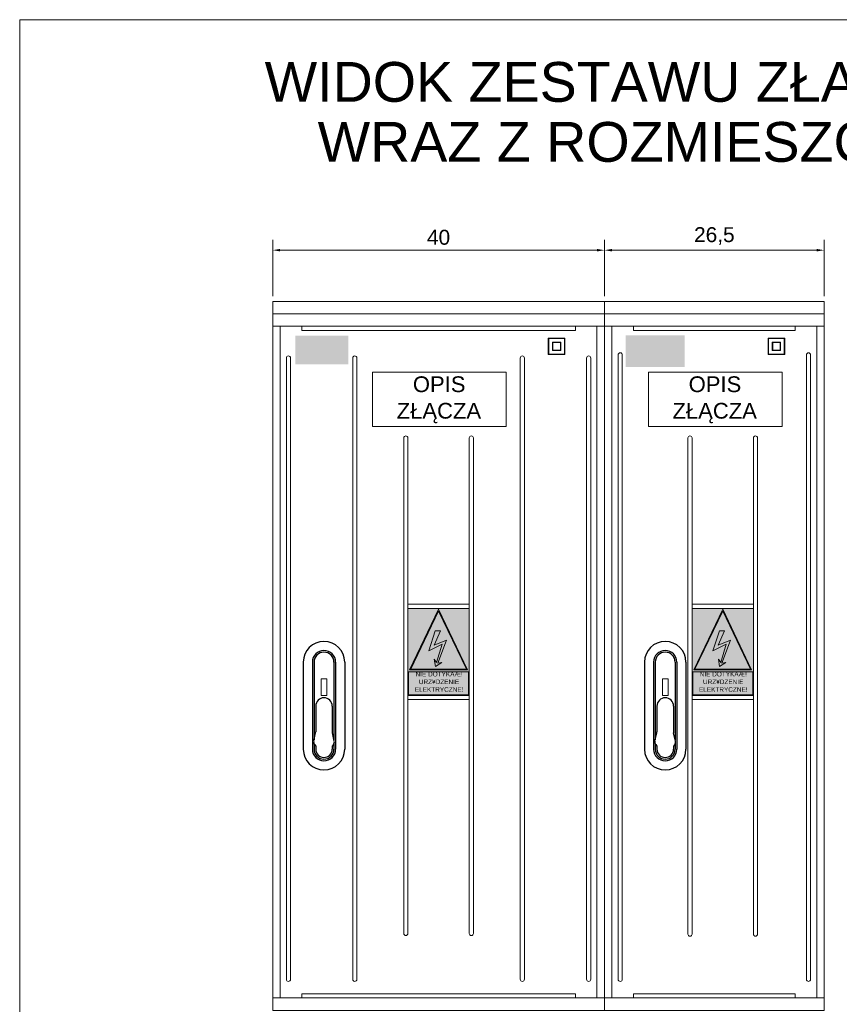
# Model space of a CAD drawing. Header units: metres. Extents: x 7168 to 12828, y 1523 to 3619.
# Tile 72 of 133: x 11873 to 11972, y 2220 to 2339. Entities that reach past the tile are written whole.
import ezdxf

# ---------------------------------------------------------------- set-up
doc = ezdxf.new("R2010")
doc.units = ezdxf.units.M
doc.linetypes.add('DASHEDX2', pattern=[1.5, 1, -0.5])
doc.linetypes.add('DGN Style 3', pattern=[2.649062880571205, 1.892187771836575, -0.7568751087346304])
doc.layers.add('82b-ramka niewidoczna', color=54, linetype='DGN Style 3', lineweight=30, plot=False)
doc.layers.add('GRUBE', color=7, linetype='Continuous')
doc.layers.add('w1', color=10, linetype='Continuous')
doc.layers.add('w0', color=7, linetype='Continuous', lineweight=20)
doc.layers.add('wymiar', color=7, linetype='Continuous', lineweight=30)
doc.styles.add('_NORMAL', font='arial.ttf')
doc.styles.add('ARIAL-CE', font='arial.ttf')
doc.styles.get("Standard").update_dxf_attribs({"font": 'arial.ttf'})

# ---------------------------------------------------------------- blocks, each defined once
blk = doc.blocks.new('HS')
blk.add_lwpolyline([(-0.3485060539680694, 8.976191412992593), (0.3514939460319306, 8.976191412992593), (0.3514939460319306, 10.97619141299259), (-0.3485060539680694, 10.97619141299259)], close=True)
at = {"layer": 'GRUBE'}
for p, q in [((-2.500000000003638, 13.00000000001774), (-2.500000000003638, 2.500000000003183)), ((-1.400000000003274, 13.00000000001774), (-1.400000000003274, 2.500000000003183)), ((-1.200000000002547, 13.00000000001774), (-1.200000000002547, 3.640140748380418)), ((1.200000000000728, 13.00000000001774), (1.200000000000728, 3.640140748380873)), ((1.400000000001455, 13.00000000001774), (1.400000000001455, 2.500000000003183)), ((2.500000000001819, 13.00000000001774), (2.500000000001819, 2.500000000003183)), ((-1.000000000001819, 7.700000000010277), (-1.000000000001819, 4.576243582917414)), ((1, 7.700000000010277), (1, 4.576243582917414)), ((-1.237566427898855, 3.474848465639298), (-1.012433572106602, 4.465433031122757)), ((1.237566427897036, 3.474848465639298), (1.012433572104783, 4.465433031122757)), ((-1.200000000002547, 3.146092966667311), (-1.200000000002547, 2.500000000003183)), ((-1.152825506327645, 3.067842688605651), (-1.000000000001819, 2.860000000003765)), ((-1.000000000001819, 2.860000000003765), (-1.000000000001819, 2.500000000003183)), ((1.152825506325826, 3.067842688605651), (1, 2.860000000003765)), ((1, 2.860000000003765), (1, 2.500000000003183)), ((1.200000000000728, 3.146092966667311), (1.200000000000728, 2.500000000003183))]:
    blk.add_line(p, q, dxfattribs=at)
for centre, radius, start, end in [((0, 13.00000000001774), 2.500000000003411, 0, 180), ((0, 13.00000000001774), 1.40000000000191, 0, 180), ((0, 13.00000000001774), 1.200000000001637, 0, 180), ((0, 7.700000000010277), 1.000000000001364, 90, 180), ((0, 7.700000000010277), 1.000000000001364, 0, 90), ((-1.500000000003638, 4.576243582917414), 0.5000000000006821, 347.1957339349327, 0), ((1.500000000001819, 4.576243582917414), 0.5000000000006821, 180, 192.8042660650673), ((0, 2.500000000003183), 2.500000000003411, 180, 0), ((0, 2.500000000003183), 1.40000000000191, 180, 0), ((-0.750000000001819, 3.364037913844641), 0.5000000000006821, 167.1957339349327, 216.3268259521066), ((0, 2.500000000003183), 1.200000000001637, 180, 0), ((0, 2.500000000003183), 1.000000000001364, 180, 270), ((0, 2.500000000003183), 1.000000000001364, 270, 0), ((0.75, 3.364037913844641), 0.5000000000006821, 323.6731740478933, 12.80426606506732)]:
    blk.add_arc(centre, radius, start, end, dxfattribs=at)
blk = doc.blocks.new('NieDotykac2')
at = {"layer": 'w0', "ltscale": 4, "true_color": 0xffffff}
h = blk.add_hatch(color=7, dxfattribs=at)
h.paths.add_polyline_path([(7.399994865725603, 0), (7.399994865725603, 10.50000141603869), (0, 10.50000141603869), (0, 0)])
h.paths.add_polyline_path([(7.19141238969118, 3.094820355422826), (0.2085824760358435, 3.094820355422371), (3.699997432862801, 10.41503066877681)], flags=16)
h.paths.add_polyline_path([(7.32102270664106, 2.847527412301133), (7.32102270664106, 0.08587197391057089), (0.0790871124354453, 0.08587197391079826), (0.07908711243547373, 2.847527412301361)], flags=16)
at = {"layer": 'w0', "ltscale": 4}
h = blk.add_hatch(color=2, dxfattribs=at)
h.paths.add_polyline_path([(3.699997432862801, 10.17348779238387), (0.3384507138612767, 3.183592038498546), (7.061544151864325, 3.183592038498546)])
h.paths.add_polyline_path([(7.321022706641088, 2.847527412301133), (0.0790871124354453, 2.847527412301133), (0.0790871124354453, 0.08587197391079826), (7.321022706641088, 0.08587197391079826)])
h.paths.add_polyline_path([(0.6385961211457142, -0.01103580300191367), (6.776502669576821, -0.01103580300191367), (6.776502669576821, 2.992663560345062), (0.6385961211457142, 2.992663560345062)], flags=9)
h = blk.add_hatch(color=256, dxfattribs=at)
h.paths.add_polyline_path([(3.699997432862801, 10.41503066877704), (0.2085824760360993, 3.094820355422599), (7.191412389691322, 3.094820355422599)])
h.paths.add_polyline_path([(3.699997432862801, 10.17348779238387), (7.061544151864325, 3.183592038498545), (0.3384507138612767, 3.183592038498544)], flags=16)
blk.add_hatch(color=256, dxfattribs=at).paths.add_polyline_path([(3.151715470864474, 6.050215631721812), (3.925890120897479, 7.804000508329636), (3.298972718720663, 7.804000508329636), (2.513288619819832, 5.36883711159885), (4.114345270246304, 6.17119508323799), (3.46988457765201, 3.981049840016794), (3.179099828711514, 4.378891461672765), (3.311844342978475, 3.481974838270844), (4.092994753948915, 3.965614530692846), (3.597059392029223, 3.907488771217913), (4.638825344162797, 6.667906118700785)])
for p, q in [((2.513288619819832, 5.36883711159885), (3.298972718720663, 7.804000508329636)), ((3.925890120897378, 7.804000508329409), (3.151715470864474, 6.050215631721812)), ((3.298972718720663, 7.804000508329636), (3.925890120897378, 7.804000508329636)), ((4.114345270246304, 6.17119508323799), (2.513288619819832, 5.36883711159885)), ((3.151715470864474, 6.050215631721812), (4.638825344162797, 6.667906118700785)), ((3.46988457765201, 3.981049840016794), (4.114345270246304, 6.17119508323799)), ((4.638825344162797, 6.667906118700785), (3.597059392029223, 3.907488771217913)), ((3.311844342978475, 3.481974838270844), (3.179099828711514, 4.378891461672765)), ((3.179099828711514, 4.378891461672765), (3.46988457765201, 3.981049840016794)), ((4.092994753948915, 3.965614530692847), (3.311844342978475, 3.481974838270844)), ((3.597059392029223, 3.907488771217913), (4.092994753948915, 3.965614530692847))]:
    blk.add_line(p, q, dxfattribs=at)
at = {"layer": 'w0', "color": 250, "lineweight": 15}
for points in [[(0, 10.50000141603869), (7.399994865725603, 10.50000141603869), (7.399994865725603, 0), (0, 0)], [(3.699997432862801, 10.41503066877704), (0.2085824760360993, 3.094820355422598), (7.191412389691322, 3.094820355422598)], [(3.699997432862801, 10.17348779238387), (0.3384507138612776, 3.183592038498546), (7.061544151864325, 3.183592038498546)]]:
    blk.add_lwpolyline(points, close=True, dxfattribs=at)
at = {"layer": 'w0', "color": 252, "lineweight": 15}
blk.add_lwpolyline([(0.0790871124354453, 0.08587197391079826), (7.321022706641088, 0.08587197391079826), (7.321022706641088, 2.847527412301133), (0.0790871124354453, 2.847527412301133)], close=True, dxfattribs=at)
at = {"layer": 'w0', "color": 250, "lineweight": 5, "insert": (0.100026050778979, 2.84707287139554), "char_height": 0.5551, "width": 7.2120174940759, "attachment_point": 1, "style": '_NORMAL', "bg_fill": 1, "box_fill_scale": 1, "bg_fill_color": 2, "bg_fill_transparency": 0}
blk.add_mtext('\\pi0.82388;NIE DOTYKAÆ! \\P\\pi1.223;URZ¥DZENIE \\P\\pi0.73869;ELEKTRYCZNE!', dxfattribs=at)
blk = doc.blocks.new('PREPRE')
at = {"ltscale": 4, "true_color": 0xffffff}
blk.add_hatch(color=7, dxfattribs=at).paths.add_polyline_path([(10.81873433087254, 1853.681528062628), (-1.013294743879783, 1853.681528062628), (-1.013294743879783, 1847.285170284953), (10.81873433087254, 1847.285170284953)])
at = {"layer": 'w1'}
h = blk.add_hatch(color=1, dxfattribs=at)
edge = h.paths.add_edge_path()
edge.add_line((-0.007398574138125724, 1852.463910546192), (-0.5630137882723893, 1852.463910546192))
edge.add_line((-0.5630137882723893, 1852.463910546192), (-0.5630137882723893, 1851.389356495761))
edge.add_line((-0.5630137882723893, 1851.389356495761), (-0.01145787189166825, 1851.389356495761))
edge.add_arc((-0.08200754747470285, 1851.926907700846), 0.5421610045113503, 277.4769195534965, 442.0901947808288)
edge = h.paths.add_edge_path()
edge.add_line((2.436542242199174, 1853.299037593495), (1.059546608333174, 1853.299037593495))
edge.add_arc((0.6932329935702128, 1852.38718278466), 0.9826824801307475, 25.097768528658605, 68.11350653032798, ccw=False)
edge.add_arc((0.2539731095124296, 1852.115263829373), 1.497008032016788, 4.923959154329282, 27.392019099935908, ccw=False)
edge.add_line((1.745456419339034, 1852.243757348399), (1.745456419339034, 1851.692508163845))
edge.add_arc((0.02653187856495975, 1851.829205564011), 1.724351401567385, 340.0846214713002, 355.4531246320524, ccw=False)
edge.add_arc((0.5080827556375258, 1851.614947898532), 1.199199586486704, 306.620256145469, 341.8724315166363, ccw=False)
edge.add_arc((0.3535782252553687, 1851.905873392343), 1.525665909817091, 274.14302637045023, 304.75972887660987, ccw=False)
edge.add_line((0.4638021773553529, 1850.384194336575), (-0.5428085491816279, 1850.384194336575))
edge.add_line((-0.542808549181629, 1850.384194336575), (-0.542808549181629, 1848.728423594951))
edge.add_line((-0.542808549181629, 1848.728423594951), (2.436542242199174, 1848.728423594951))
edge.add_line((2.436542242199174, 1848.728423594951), (2.436542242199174, 1853.299037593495))
edge = h.paths.add_edge_path()
edge.add_line((4.401740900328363, 1852.463900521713), (3.772931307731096, 1852.463900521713))
edge.add_line((3.772931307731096, 1852.463900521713), (3.772931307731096, 1851.38935562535))
edge.add_line((3.772931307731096, 1851.38935562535), (4.396413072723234, 1851.38935562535))
edge.add_arc((4.366348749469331, 1851.926790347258), 0.53827497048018, 273.2018128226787, 446.2300219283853)
edge = h.paths.add_edge_path()
edge.add_arc((3.896758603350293, 1850.081215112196), 0.4822976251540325, 20.04955877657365, 84.2526469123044)
edge.add_line((3.94505689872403, 1850.561088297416), (3.772558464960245, 1850.564148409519))
edge.add_line((3.772558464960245, 1850.564148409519), (3.772558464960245, 1848.731693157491))
edge.add_line((3.772558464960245, 1848.731693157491), (5.06120330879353, 1848.731693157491))
edge.add_line((5.06120330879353, 1848.731693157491), (4.349827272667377, 1850.24656256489))
edge = h.paths.add_edge_path()
edge.add_line((7.0637420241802, 1853.321388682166), (5.637284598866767, 1853.321388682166))
edge.add_arc((5.059654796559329, 1852.163018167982), 1.294402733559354, 36.12777331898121, 63.496531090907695, ccw=False)
edge.add_arc((5.34446505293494, 1852.401141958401), 0.9242878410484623, 11.340796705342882, 34.614264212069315, ccw=False)
edge.add_arc((4.725407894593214, 1852.246364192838), 1.561982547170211, 2.0024691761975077, 12.442101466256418, ccw=False)
edge.add_line((6.28643657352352, 1852.300943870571), (6.28643657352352, 1851.842324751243))
edge.add_arc((5.105424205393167, 1851.936522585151), 1.184763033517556, 329.4888120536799, 355.4397286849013, ccw=False)
edge.add_arc((4.992932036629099, 1851.993393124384), 1.3105771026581, 283.55765304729, 329.843687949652, ccw=False)
edge.add_arc((5.062476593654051, 1849.876833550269), 0.8753883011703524, 29.03313230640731, 74.24524270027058, ccw=False)
edge.add_arc((-3.688929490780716, 1844.973877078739), 10.90663769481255, 20.131288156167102, 29.24145632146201, ccw=False)
edge.add_line((6.551382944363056, 1848.727641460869), (7.063742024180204, 1848.727641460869))
edge.add_line((7.0637420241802, 1848.727641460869), (7.0637420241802, 1853.321388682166))
h.paths.add_polyline_path([(10.27467067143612, 1852.413484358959), (8.376150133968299, 1852.413484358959), (8.376150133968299, 1851.636562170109), (10.27467067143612, 1851.636562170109)])
h.paths.add_polyline_path([(10.27188832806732, 1850.657446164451), (8.375796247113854, 1850.657446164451), (8.375796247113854, 1849.670829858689), (10.27188832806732, 1849.670829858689)])
h.paths.add_polyline_path([(10.44705499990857, 1847.793279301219), (9.941571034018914, 1847.793279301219), (9.941571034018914, 1848.485716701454), (9.614305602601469, 1848.485716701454), (9.614305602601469, 1847.516789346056), (10.44705499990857, 1847.516789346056)])
h.paths.add_polyline_path([(9.451502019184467, 1847.750104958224), (8.900024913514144, 1847.750104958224), (8.900024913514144, 1847.949100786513), (9.393196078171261, 1847.949100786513), (9.393196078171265, 1848.14566984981), (8.900024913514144, 1848.14566984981), (8.900024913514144, 1848.289819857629), (9.430040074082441, 1848.289819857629), (9.430040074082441, 1848.485716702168), (8.596348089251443, 1848.485716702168), (8.596348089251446, 1847.51678934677), (9.451502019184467, 1847.51678934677)])
h.paths.add_polyline_path([(8.347578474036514, 1848.485716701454), (8.050812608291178, 1848.485716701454), (8.050812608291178, 1847.516789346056), (8.347578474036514, 1847.516789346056)])
edge = h.paths.add_edge_path()
edge.add_arc((7.522012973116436, 1847.803559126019), 0.3178257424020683, 341.0423803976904, 382.9138972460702)
edge.add_arc((7.564056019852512, 1847.74240572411), 0.3115115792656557, 36.40940746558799, 79.55481836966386)
edge.add_arc((7.598659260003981, 1848.244568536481), 0.1970311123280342, 276.3734633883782, 345.5766472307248)
edge.add_arc((7.519737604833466, 1848.261856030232), 0.277786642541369, 346.1780145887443, 379.338908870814)
edge.add_arc((7.573673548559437, 1848.256923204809), 0.2296339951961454, 24.96581430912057, 85.0963374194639)
edge.add_line((7.593302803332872, 1848.485716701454), (6.898275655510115, 1848.485716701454))
edge.add_line((6.898275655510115, 1848.485716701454), (6.898275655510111, 1847.516789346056))
edge.add_line((6.898275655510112, 1847.516789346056), (7.59968026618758, 1847.516789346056))
edge.add_arc((7.55715942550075, 1847.795588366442), 0.2820228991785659, 278.6716028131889, 340.2541833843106)
edge = h.paths.add_edge_path(flags=16)
edge.add_line((7.209574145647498, 1847.73277047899), (7.209574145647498, 1847.969435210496))
edge.add_line((7.209574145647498, 1847.969435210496), (7.404464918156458, 1847.969435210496))
edge.add_arc((7.409557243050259, 1847.790824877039), 0.1786829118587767, 49.81284094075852, 91.63310655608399, ccw=False)
edge.add_arc((7.426049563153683, 1847.849452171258), 0.1258091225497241, -38.83788151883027, 38.24314696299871, ccw=False)
edge.add_arc((7.43408938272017, 1847.857721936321), 0.1252603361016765, 265.97547936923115, 315.90205238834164, ccw=False)
edge.add_line((7.425298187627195, 1847.73277047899), (7.209574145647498, 1847.73277047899))
edge = h.paths.add_edge_path(flags=16)
edge.add_line((7.209574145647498, 1848.12512754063), (7.209574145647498, 1848.314144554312))
edge.add_line((7.209574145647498, 1848.314144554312), (7.419063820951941, 1848.314144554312))
edge.add_arc((7.41938771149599, 1848.210090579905), 0.1040544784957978, 39.921620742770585, 90.17834495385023, ccw=False)
edge.add_arc((7.404289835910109, 1848.221314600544), 0.1099633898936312, -33.09960133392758, 30.34360325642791, ccw=False)
edge.add_arc((7.424287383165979, 1848.21481930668), 0.08983120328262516, 266.8072156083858, 323.4034240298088, ccw=False)
edge.add_line((7.419284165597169, 1848.12512754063), (7.209574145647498, 1848.12512754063))
edge = h.paths.add_edge_path()
edge.add_arc((5.759626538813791, 1848.010928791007), 0.4761092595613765, 340.786200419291, 378.5313549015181)
edge.add_arc((5.78306680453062, 1848.040858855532), 0.4448644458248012, 15.83492224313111, 90.31209950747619)
edge.add_line((5.780643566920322, 1848.485716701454), (5.293600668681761, 1848.485716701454))
edge.add_line((5.293600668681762, 1848.485716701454), (5.293600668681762, 1847.516789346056))
edge.add_line((5.293600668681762, 1847.516789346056), (5.815138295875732, 1847.516789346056))
edge.add_arc((5.743027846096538, 1847.999826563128), 0.488390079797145, 278.4907241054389, 342.6572868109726)
edge = h.paths.add_edge_path(flags=16)
edge.add_line((5.587598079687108, 1847.728873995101), (5.587598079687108, 1848.299119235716))
edge.add_line((5.587598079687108, 1848.299119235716), (5.712879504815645, 1848.298813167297))
edge.add_arc((5.706844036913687, 1847.969836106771), 0.3290324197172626, 63.76450753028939, 88.94896000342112, ccw=False)
edge.add_arc((5.765375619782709, 1848.140093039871), 0.1521522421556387, 18.27834387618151, 55.160707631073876, ccw=False)
edge.add_arc((5.714601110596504, 1848.107428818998), 0.2111494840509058, 10.78798980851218, 22.376950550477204, ccw=False)
edge.add_arc((5.066618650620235, 1848.018503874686), 0.8649902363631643, -8.133193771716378, 8.539733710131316, ccw=False)
edge.add_arc((5.78878186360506, 1847.910097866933), 0.1348522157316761, 333.44006919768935, 354.05451405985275, ccw=False)
edge.add_arc((5.372576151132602, 1848.119156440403), 0.6006123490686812, 329.66473213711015, 333.35455242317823, ccw=False)
edge.add_arc((5.668840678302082, 1847.982304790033), 0.2775877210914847, 306.8437516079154, 323.1454834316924, ccw=False)
edge.add_arc((5.71090512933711, 1847.991331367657), 0.2625126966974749, 271.17632530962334, 298.2833065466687, ccw=False)
edge.add_line((5.716294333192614, 1847.728873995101), (5.58759807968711, 1847.728873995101))
edge = h.paths.add_edge_path()
edge.add_arc((4.821610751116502, 1847.782932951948), 0.1864721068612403, 36.18733382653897, 91.71166921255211)
edge.add_arc((4.823099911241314, 1848.242888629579), 0.2736578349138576, 268.5218820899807, 308.4996534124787)
edge.add_arc((4.770040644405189, 1848.297492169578), 0.3495023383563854, 309.7347673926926, 331.6714769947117)
edge.add_arc((4.872087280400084, 1848.215238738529), 0.2219444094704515, 337.8738603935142, 382.8212408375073)
edge.add_arc((4.875573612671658, 1848.232073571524), 0.2126737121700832, 19.00231987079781, 63.33770302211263)
edge.add_arc((4.716810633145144, 1847.956297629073), 0.5306772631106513, 61.37966001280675, 86.05377835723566)
edge.add_line((4.75333190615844, 1848.485716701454), (4.179338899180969, 1848.485716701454))
edge.add_line((4.179338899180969, 1848.485716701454), (4.179338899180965, 1847.516789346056))
edge.add_line((4.179338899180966, 1847.516789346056), (4.502613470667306, 1847.516789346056))
edge.add_line((4.502613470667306, 1847.516789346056), (4.502613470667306, 1848.295236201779))
edge.add_line((4.502613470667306, 1848.295236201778), (4.666723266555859, 1848.295236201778))
edge.add_arc((4.671674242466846, 1847.949602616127), 0.345669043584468, 73.88545720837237, 90.82066858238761, ccw=False)
edge.add_arc((4.733347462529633, 1848.20929895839), 0.08009301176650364, 4.411349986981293, 64.66693193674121, ccw=False)
edge.add_arc((4.729208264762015, 1848.198188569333), 0.08575215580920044, -21.615413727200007, 11.619099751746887, ccw=False)
edge.add_arc((4.736282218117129, 1848.187136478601), 0.07549488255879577, 301.0436560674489, 344.21493343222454, ccw=False)
edge.add_arc((4.682261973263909, 1848.343451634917), 0.2397496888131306, 270.81123703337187, 292.81180564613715, ccw=False)
edge.add_line((4.685656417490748, 1848.103725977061), (4.502613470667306, 1848.103725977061))
edge.add_line((4.502613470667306, 1848.103725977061), (4.502613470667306, 1847.943667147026))
edge.add_arc((4.506658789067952, 1847.789498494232), 0.1542217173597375, 36.99848930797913, 91.50307143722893, ccw=False)
edge.add_line((4.629828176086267, 1847.882308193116), (4.838821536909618, 1847.516789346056))
edge.add_line((4.838821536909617, 1847.516789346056), (5.178232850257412, 1847.516789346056))
edge.add_line((5.178232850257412, 1847.516789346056), (4.972110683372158, 1847.893031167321))
h.paths.add_polyline_path([(3.652311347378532, 1848.485716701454), (3.510383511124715, 1848.485716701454), (3.368455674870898, 1848.485716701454), (2.958340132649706, 1847.516789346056), (3.265955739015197, 1847.516789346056), (3.330822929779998, 1847.71537522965), (3.516560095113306, 1847.71537522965), (3.689944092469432, 1847.71537522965), (3.754811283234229, 1847.516789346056), (4.062426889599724, 1847.516789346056)])
h.paths.add_polyline_path([(3.628319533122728, 1847.904034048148), (3.510719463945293, 1847.904034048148), (3.392447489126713, 1847.904034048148), (3.510383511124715, 1848.265086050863)], flags=16)
h.paths.add_polyline_path([(2.942730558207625, 1848.485716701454), (2.659981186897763, 1848.485716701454), (2.532331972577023, 1847.92922083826), (2.364479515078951, 1848.485716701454), (2.225575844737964, 1848.485716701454), (2.085112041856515, 1848.485716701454), (1.917259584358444, 1847.92922083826), (1.789610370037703, 1848.485716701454), (1.506860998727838, 1848.485716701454), (1.742974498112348, 1847.516789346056), (2.014264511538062, 1847.516789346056), (2.224795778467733, 1848.153055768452), (2.435327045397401, 1847.516789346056), (2.706617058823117, 1847.516789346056)])
edge = h.paths.add_edge_path()
edge.add_arc((0.9505637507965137, 1848.040858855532), 0.4448644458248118, 15.83492224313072, 90.31209950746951)
edge.add_line((0.9481405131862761, 1848.485716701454), (0.4610976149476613, 1848.485716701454))
edge.add_line((0.4610976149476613, 1848.485716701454), (0.4610976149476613, 1847.516789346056))
edge.add_line((0.4610976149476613, 1847.516789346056), (0.9826352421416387, 1847.516789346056))
edge.add_arc((0.910524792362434, 1847.999826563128), 0.4883900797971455, 278.4907241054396, 342.6572868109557)
edge.add_arc((0.9271234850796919, 1848.010928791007), 0.4761092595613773, 340.7862004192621, 378.5313549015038)
edge = h.paths.add_edge_path(flags=16)
edge.add_arc((0.5400730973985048, 1848.119156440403), 0.6006123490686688, 329.6647321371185, 333.8549234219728, ccw=False)
edge.add_arc((0.8363376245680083, 1847.982304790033), 0.2775877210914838, 306.84375160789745, 323.1454834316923, ccw=False)
edge.add_arc((0.8784020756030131, 1847.991331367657), 0.2625126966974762, 271.1763253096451, 298.28330654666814, ccw=False)
edge.add_line((0.8837912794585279, 1847.728873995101), (0.7550950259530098, 1847.728873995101))
edge.add_line((0.7550950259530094, 1847.728873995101), (0.7550950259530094, 1848.299119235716))
edge.add_line((0.7550950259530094, 1848.299119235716), (0.8803764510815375, 1848.298813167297))
edge.add_arc((0.8743409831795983, 1847.969836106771), 0.3290324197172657, 63.76450753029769, 88.94896000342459, ccw=False)
edge.add_arc((0.9328725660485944, 1848.140093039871), 0.1521522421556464, 18.27834387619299, 55.16070763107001, ccw=False)
edge.add_arc((0.8820980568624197, 1848.107428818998), 0.2111494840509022, 10.787989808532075, 22.376950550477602, ccw=False)
edge.add_arc((0.2341155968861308, 1848.018503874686), 0.864990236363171, -8.072082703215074, 8.539733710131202, ccw=False)
edge.add_arc((0.9563012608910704, 1847.909936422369), 0.1348522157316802, 335.7263300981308, 354.513466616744, ccw=False)
h.paths.add_polyline_path([(-0.2785805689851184, 1847.949100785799), (0.2145905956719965, 1847.949100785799), (0.2145905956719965, 1848.145669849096), (-0.2785805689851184, 1848.145669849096), (-0.2785805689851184, 1848.289819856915), (0.2514345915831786, 1848.289819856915), (0.2514345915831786, 1848.485716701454), (-0.5822573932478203, 1848.485716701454), (-0.582257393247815, 1847.516789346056), (0.2728965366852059, 1847.516789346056), (0.2728965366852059, 1847.75010495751), (-0.2785805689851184, 1847.75010495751)])
blk = doc.blocks.new('2_klasa_ochronnosci')
at = {"layer": 'w0', "color": 254}
for points in [[(0, 2), (2, 2), (2, 0), (0, 0)], [(0.0499999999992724, 1.949999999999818), (1.950000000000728, 1.949999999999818), (1.950000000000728, 0.0500000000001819), (0.0499999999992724, 0.0500000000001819)], [(0.5, 1.5), (1.5, 1.5), (1.5, 0.5), (0.5, 0.5)], [(0.5499999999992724, 1.449999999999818), (1.450000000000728, 1.449999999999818), (1.450000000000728, 0.5500000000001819), (0.5499999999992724, 0.5500000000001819)]]:
    blk.add_lwpolyline(points, close=True, dxfattribs=at)

msp = doc.modelspace()

# ---------------------------------------------------------------- linework, layer by layer
at = {"color": 7, "lineweight": 0, "ltscale": 20}
for p, q in [((11915.61173738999, 2296.461964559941, -17586.49585830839), (11931.727581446, 2296.461964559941, -17586.49585830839)), ((11915.61173738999, 2289.922591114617, -17586.49585830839), (11915.61173738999, 2296.461964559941, -17586.49585830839)), ((11931.727581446, 2296.461964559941, -17586.49585830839), (11931.727581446, 2289.922591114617, -17586.49585830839)), ((11948.86173874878, 2296.461953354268, -17586.49585830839), (11964.9775828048, 2296.461953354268, -17586.49585830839)), ((11948.86173874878, 2289.922579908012, -17586.49585830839), (11948.86173874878, 2296.461953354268, -17586.49585830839)), ((11964.9775828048, 2296.461953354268, -17586.49585830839), (11964.9775828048, 2289.922579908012, -17586.49585830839)), ((11931.727581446, 2289.922591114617, -17586.49585830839), (11915.61173738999, 2289.922591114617, -17586.49585830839)), ((11964.9775828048, 2289.922579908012, -17586.49585830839), (11948.86173874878, 2289.922579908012, -17586.49585830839))]:
    msp.add_line(p, q, dxfattribs=at)
at = {"layer": '82b-ramka niewidoczna', "color": 6, "linetype": 'Continuous', "lineweight": 15}
for p, q in [((11873.06375763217, 2041.978084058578), (11873.06375763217, 2338.978084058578)), ((11873.06375763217, 2338.978084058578), (12293.06375763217, 2338.978084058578))]:
    msp.add_line(p, q, dxfattribs=at)
at = {"layer": 'w0', "color": 7, "lineweight": 0}
for p, q in [((11903.56719068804, 2301.997875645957, -17586.49585830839), (11943.56719068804, 2301.997875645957, -17586.49585830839)), ((11943.56719204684, 2301.997865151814, -17586.49585830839), (11970.06719204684, 2301.997865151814, -17586.49585830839)), ((11905.21714298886, 2298.169689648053, -17586.49585830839), (11905.21714298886, 2223.247877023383, -17586.49585830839)), ((11905.71714298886, 2298.169689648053, -17586.49585830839), (11905.71714298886, 2223.247877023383, -17586.49585830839)), ((11913.21714298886, 2298.169689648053, -17586.49585830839), (11913.21714298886, 2223.247877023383, -17586.49585830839)), ((11913.71714298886, 2298.169689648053, -17586.49585830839), (11913.71714298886, 2223.247877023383, -17586.49585830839)), ((11933.41723838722, 2298.169689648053, -17586.49585830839), (11933.41723838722, 2223.247877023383, -17586.49585830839)), ((11933.91723838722, 2298.169689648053, -17586.49585830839), (11933.91723838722, 2223.247877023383, -17586.49585830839)), ((11941.41723838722, 2298.169689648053, -17586.49585830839), (11941.41723838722, 2223.247877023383, -17586.49585830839)), ((11941.91723838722, 2298.169689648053, -17586.49585830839), (11941.91723838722, 2223.247877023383, -17586.49585830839)), ((11945.21714434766, 2298.560017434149, -17586.49585830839), (11945.21714434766, 2223.247866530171, -17586.49585830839)), ((11945.71714434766, 2298.560017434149, -17586.49585830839), (11945.71714434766, 2223.247866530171, -17586.49585830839)), ((11967.91723974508, 2298.560017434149, -17586.49585830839), (11967.91723974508, 2223.247866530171, -17586.49585830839)), ((11968.41723974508, 2298.560017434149, -17586.49585830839), (11968.41723974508, 2223.247866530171, -17586.49585830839)), ((11919.36714298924, 2288.532741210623, -17586.49585830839), (11919.36714298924, 2228.769376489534, -17586.49585830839)), ((11919.86714298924, 2288.532741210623, -17586.49585830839), (11919.86714298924, 2228.769376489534, -17586.49585830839)), ((11927.26714298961, 2288.532741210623, -17586.49585830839), (11927.26714298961, 2228.769376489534, -17586.49585830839)), ((11927.76714298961, 2288.532741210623, -17586.49585830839), (11927.76714298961, 2228.769376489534, -17586.49585830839)), ((11953.62500060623, 2288.532728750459, -17586.49585830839), (11953.62506183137, 2228.696137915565, -17586.49585830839)), ((11954.12500060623, 2288.532728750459, -17586.49585830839), (11954.12506183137, 2228.696137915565, -17586.49585830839)), ((11961.5250006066, 2288.532728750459, -17586.49585830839), (11961.52506183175, 2228.696137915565, -17586.49585830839)), ((11962.0250006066, 2288.532728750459, -17586.49585830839), (11962.02506183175, 2228.696137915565, -17586.49585830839)), ((11919.61714298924, 2228.519376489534, -17586.49585830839), (11919.61714298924, 2228.519376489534, -17586.49585830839)), ((11927.51714298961, 2228.519376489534, -17586.49585830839), (11927.51714298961, 2228.519376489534, -17586.49585830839)), ((11953.87506183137, 2228.446137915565, -17586.49585830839), (11953.87506183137, 2228.446137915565, -17586.49585830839)), ((11961.77506183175, 2228.446137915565, -17586.49585830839), (11961.77506183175, 2228.446137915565, -17586.49585830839)), ((11903.56719068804, 2220.997875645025, -17586.49585830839), (11943.56719068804, 2220.997875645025, -17586.49585830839)), ((11904.4669429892, 2220.997875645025, -17586.49585830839), (11907.06694298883, 2220.997875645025, -17586.49585830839)), ((11943.56719204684, 2220.997865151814, -17586.49585830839), (11970.06719204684, 2220.997865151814, -17586.49585830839)), ((11944.466944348, 2220.997865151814, -17586.49585830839), (11947.06694434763, 2220.997865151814, -17586.49585830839))]:
    msp.add_line(p, q, dxfattribs=at)
at = {"layer": 'w0', "color": 7, "lineweight": 0, "elevation": -17586.49585830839}
for points in [[(11903.56719068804, 2303.497876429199), (11943.56719068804, 2303.497876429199), (11943.56719068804, 2304.997876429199), (11903.56719068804, 2304.997876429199)], [(11943.56719204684, 2303.497865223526), (11970.06719204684, 2303.497865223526), (11970.06719204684, 2304.997865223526), (11943.56719204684, 2304.997865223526)], [(11903.56719068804, 2303.497875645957), (11943.56719068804, 2303.497875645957), (11943.56719068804, 2219.497875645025), (11903.56719068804, 2219.497875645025)], [(11943.56719204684, 2303.497865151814), (11970.06719204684, 2303.497865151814), (11970.06719204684, 2219.497865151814), (11943.56719204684, 2219.497865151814)], [(11904.46714298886, 2301.997877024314), (11942.66714298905, 2301.997877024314), (11942.66714298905, 2220.997877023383), (11904.46714298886, 2220.997877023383)], [(11907.06714298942, 2301.997875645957), (11940.06714298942, 2301.997875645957), (11940.06714298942, 2301.497875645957), (11907.06714298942, 2301.497875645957)], [(11944.46714434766, 2301.997866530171), (11969.16714434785, 2301.997866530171), (11969.16714434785, 2220.997866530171), (11944.46714434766, 2220.997866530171)], [(11947.06714434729, 2301.997865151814), (11966.56714434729, 2301.997865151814), (11966.56714434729, 2301.497865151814), (11947.06714434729, 2301.497865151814)], [(11919.86714298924, 2268.479543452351), (11927.26714298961, 2268.479543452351), (11927.26714298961, 2267.979543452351), (11919.86714298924, 2267.979543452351)], [(11954.12501726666, 2268.479530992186), (11961.5250172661, 2268.479530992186), (11961.5250172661, 2267.979530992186), (11954.12501726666, 2267.979530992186)], [(11919.86714298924, 2257.479543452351), (11927.26714298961, 2257.479543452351), (11927.26714298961, 2256.979543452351), (11919.86714298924, 2256.979543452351)], [(11954.12501726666, 2257.479530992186), (11961.5250172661, 2257.479530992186), (11961.5250172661, 2256.979530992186), (11954.12501726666, 2256.979530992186)], [(11907.06714298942, 2220.997875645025), (11940.06714298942, 2220.997875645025), (11940.06714298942, 2221.497875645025), (11907.06714298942, 2221.497875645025)], [(11947.06714434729, 2220.997865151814), (11966.56714434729, 2220.997865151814), (11966.56714434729, 2221.497865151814), (11947.06714434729, 2221.497865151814)]]:
    msp.add_lwpolyline(points, close=True, dxfattribs=at)
at = {"layer": 'w0', "color": 7, "lineweight": 0}
for centre, start, end in [((11905.46714298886, 2298.169689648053, -17586.49585830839), 0, 180), ((11913.46714298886, 2298.169689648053, -17586.49585830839), 0, 180), ((11933.66723838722, 2298.169689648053, -17586.49585830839), 0, 180), ((11941.66723838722, 2298.169689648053, -17586.49585830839), 0, 180), ((11945.46714434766, 2298.560017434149, -17586.49585830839), 0, 180), ((11968.16723974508, 2298.560017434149, -17586.49585830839), 0, 180), ((11919.61714298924, 2288.532741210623, -17586.49585830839), 0, 180), ((11927.51714298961, 2288.532741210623, -17586.49585830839), 0, 180), ((11953.87500060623, 2288.532728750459, -17586.49585830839), 0, 180), ((11961.7750006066, 2288.532728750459, -17586.49585830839), 0, 180), ((11919.61714298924, 2228.769376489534, -17586.49585830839), 180, 270), ((11919.61714298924, 2228.769376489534, -17586.49585830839), 270, 0), ((11927.51714298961, 2228.769376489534, -17586.49585830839), 180, 270), ((11927.51714298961, 2228.769376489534, -17586.49585830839), 270, 0), ((11953.87506183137, 2228.696137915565, -17586.49585830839), 180, 270), ((11953.87506183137, 2228.696137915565, -17586.49585830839), 270, 0), ((11961.77506183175, 2228.696137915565, -17586.49585830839), 180, 270), ((11961.77506183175, 2228.696137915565, -17586.49585830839), 270, 0), ((11905.46714298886, 2223.247877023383, -17586.49585830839), 180, 270), ((11905.46714298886, 2223.247877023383, -17586.49585830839), 270, 0), ((11913.46714298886, 2223.247877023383, -17586.49585830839), 180, 270), ((11913.46714298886, 2223.247877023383, -17586.49585830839), 270, 0), ((11933.66723838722, 2223.247877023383, -17586.49585830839), 180, 270), ((11933.66723838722, 2223.247877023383, -17586.49585830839), 270, 0), ((11941.66723838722, 2223.247877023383, -17586.49585830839), 180, 270), ((11941.66723838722, 2223.247877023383, -17586.49585830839), 270, 0), ((11945.46714434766, 2223.247866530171, -17586.49585830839), 180, 270), ((11945.46714434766, 2223.247866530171, -17586.49585830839), 270, 0), ((11968.16723974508, 2223.247866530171, -17586.49585830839), 180, 270), ((11968.16723974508, 2223.247866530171, -17586.49585830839), 270, 0)]:
    msp.add_arc(centre, 0.2500000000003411, start, end, dxfattribs=at)
at = {"layer": 'wymiar', "color": 7, "lineweight": 0, "ltscale": 20}
for p, q in [((11903.56720884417, 2305.622865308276, -17586.49585830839), (11903.56720884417, 2312.430093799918, -17586.49585830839)), ((11943.56719068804, 2305.62287643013, -17586.49585830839), (11943.56719068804, 2312.430093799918, -17586.49585830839)), ((11943.56719204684, 2305.622865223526, -17586.49585830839), (11943.56719204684, 2312.430093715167, -17586.49585830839)), ((11970.06719204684, 2305.622865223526, -17586.49585830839), (11970.06719204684, 2312.430093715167, -17586.49585830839)), ((11904.46720884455, 2311.180093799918, -17586.49585830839), (11942.66719068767, 2311.180093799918, -17586.49585830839)), ((11944.46719204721, 2311.180093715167, -17586.49585830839), (11969.16719204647, 2311.180093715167, -17586.49585830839))]:
    msp.add_line(p, q, dxfattribs=at)
at = {"layer": 'wymiar', "color": 7, "lineweight": 0}
for points in [[(11904.46720884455, 2311.33009380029, -17586.49585830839), (11904.46720884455, 2311.030093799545, -17586.49585830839), (11903.56720884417, 2311.180093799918, -17586.49585830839)], [(11942.66719068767, 2311.030093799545, -17586.49585830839), (11942.66719068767, 2311.33009380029, -17586.49585830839), (11943.56719068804, 2311.180093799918, -17586.49585830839)], [(11944.46719204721, 2311.33009371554, -17586.49585830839), (11944.46719204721, 2311.030093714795, -17586.49585830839), (11943.56719204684, 2311.180093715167, -17586.49585830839)], [(11969.16719204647, 2311.030093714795, -17586.49585830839), (11969.16719204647, 2311.33009371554, -17586.49585830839), (11970.06719204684, 2311.180093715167, -17586.49585830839)]]:
    msp.add_solid(points, dxfattribs=at)

# ---------------------------------------------------------------- block references
at = {"layer": 'w0', "color": 7, "lineweight": 0}
for p, xscale, yscale, zscale in [((11906.85902112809, 1299.897146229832, -17586.49585830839), 0.54, 0.54, 0.54), ((11946.73070315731, 1188.712623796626, -17586.49585830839), 0.6, 0.6, 0.6)]:
    msp.add_blockref('PREPRE', p, dxfattribs=dict(at, xscale=xscale, yscale=yscale, zscale=zscale))
for name, p in [('2_klasa_ochronnosci', (11936.79952633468, 2298.587097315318, -17586.49585830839)), ('2_klasa_ochronnosci', (11963.29952769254, 2298.587086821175, -17586.49585830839)), ('NieDotykac2', (11919.86714336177, 2257.47954611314, -17586.49585830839)), ('NieDotykac2', (11954.12501763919, 2257.479533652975, -17586.49585830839)), ('HS', (11909.75136349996, 2248.497876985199, -17586.49585830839)), ('HS', (11950.89714711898, 2248.497865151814, -17586.49585830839))]:
    msp.add_blockref(name, p, dxfattribs=at)

# ---------------------------------------------------------------- texts
at = {"layer": 'w0', "color": 7, "linetype": 'Continuous', "lineweight": 30}
for s, p in [('WIDOK ZESTAWU ZŁĄCZOWO POMIAROWEGO', (11902.60059312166, 2329.076240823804, -17586.49585830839)), ('WRAZ Z ROZMIESZCZENIEM APARATGÓW', (11908.98623354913, 2321.841863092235, -17586.49585830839))]:
    msp.add_text(s, height=4.8, dxfattribs=at).set_placement(p)
at = {"layer": 'wymiar', "color": 7, "linetype": 'Continuous', "lineweight": 0, "ltscale": 20, "style": '_NORMAL'}
for s, p in [('OPIS', (11920.47038005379, 2294.063561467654, -17586.49585830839)), ('OPIS', (11953.72038141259, 2294.063550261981, -17586.49585830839)), ('ZŁĄCZA', (11918.52098005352, 2290.864594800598, -17586.49585830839)), ('ZŁĄCZA', (11951.77098141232, 2290.864583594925, -17586.49585830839))]:
    msp.add_text(s, height=1.9, dxfattribs=at).set_placement(p)
at = {"layer": 'wymiar', "color": 7, "linetype": 'DASHEDX2', "lineweight": 0, "char_height": 1.8, "attachment_point": 5, "style": 'ARIAL-CE'}
for s, insert in [('40', (11923.56719976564, 2312.723993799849, -17586.49585830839)), ('26,5', (11956.81719204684, 2312.885993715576, -17586.49585830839))]:
    msp.add_mtext(s, dxfattribs=dict(at, insert=insert))

doc.saveas('drawing.dxf')
